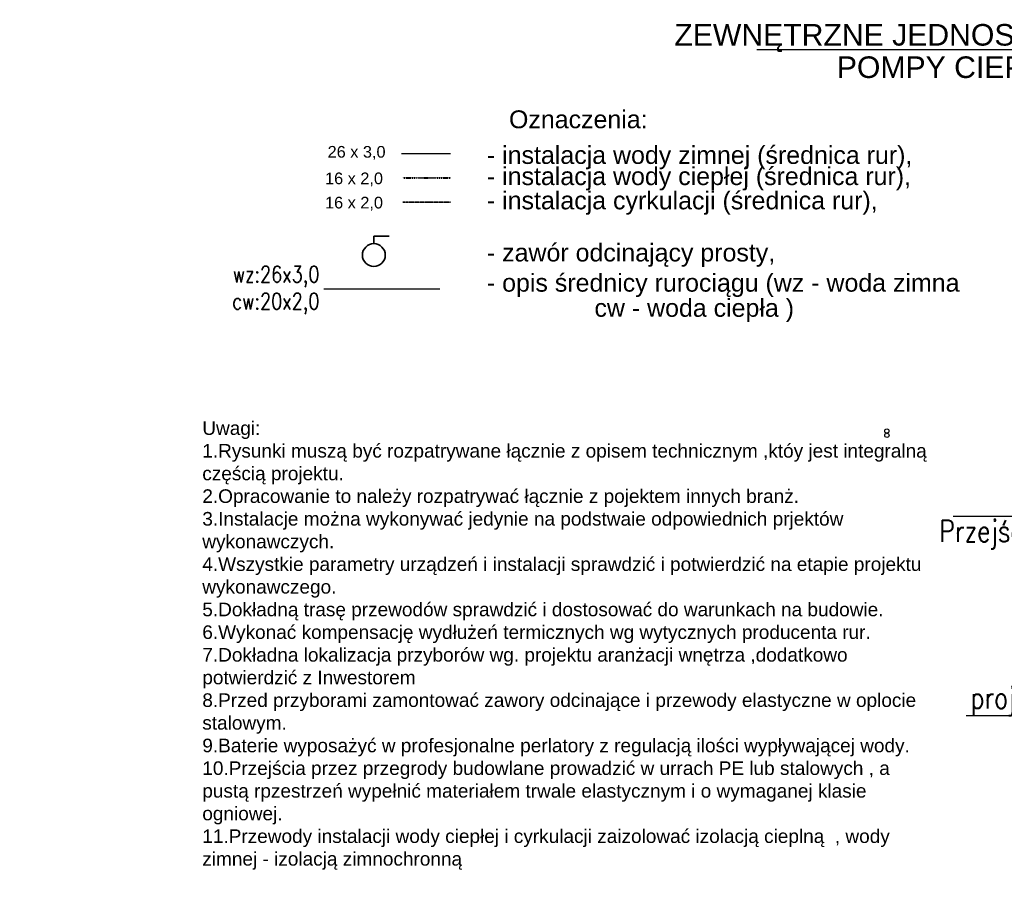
# Model space of a CAD drawing. Header units: millimetres. Extents: x 294088 to 335272, y 35511 to 100072.
# Tile 2 of 7: x 294763 to 303884, y 42085 to 50179. Entities that reach past the tile are written whole.
import ezdxf
from ezdxf import colors
from ezdxf.entities.mleader import LeaderData, LeaderLine
from ezdxf.enums import TextEntityAlignment as Align
from ezdxf.lldxf.tags import DXFTag
from ezdxf.math import Vec2, Vec3

# ---------------------------------------------------------------- set-up
doc = ezdxf.new("R2010")
doc.units = ezdxf.units.MM
doc.linetypes.add('DASHDOT', pattern=[25.4, 12.7, -6.35, 0, -6.35])
doc.linetypes.add('DASHED', pattern=[0.75, 0.5, -0.25])
for name, color, linetype, lineweight, true_color in [('2DH_OBJ_z', 7, 'Continuous', 30, 0x000000), ('IS_Opisy_działek_Wodociag', 7, 'SOLID', 20, 0x000000), ('IS_Zimna_woda', 5, 'SOLID', 30, 0x0000ff)]:
    doc.layers.add(name, color=color, linetype=linetype, lineweight=lineweight, true_color=true_color)
for name, color, linetype, lineweight in [('__B_OPIS', 10, 'Continuous', 25), ('_B-woda ciepła', 240, 'DASHDOT', 40), ('_B__CYRKULACJA', 190, 'DASHED', 35), ('_B_OPIS', 221, 'Continuous', 25), ('_B_zawory', 250, 'Continuous', 35)]:
    doc.layers.add(name, color=color, linetype=linetype, lineweight=lineweight)
doc.layers.add('IS_Text_Odbiornikow_Therm', color=7, linetype='Continuous')
doc.styles.add('Arial', font='arial.ttf')
doc.styles.add('CP_ATTR', font='ROMANS.SHX')
doc.styles.get("Standard").update_dxf_attribs({"font": 'arial.ttf'})
doc.styles.add('STYL1', font='SIMPLEX.SHX', dxfattribs={"width": 0.8})
tags = doc.linetypes.add('SOLID', pattern=[10, 10, 0]).pattern_tags.tags
tags[6:7] = [DXFTag(74, 4), DXFTag(75, 0), DXFTag(340, '0'), DXFTag(46, 0.0), DXFTag(50, 0.0), DXFTag(44, 0.0), DXFTag(45, 0.0)]
tags[4:5] = [DXFTag(74, 4), DXFTag(75, 0), DXFTag(340, '0'), DXFTag(46, 0.0), DXFTag(50, 0.0), DXFTag(44, 0.0), DXFTag(45, 0.0)]

# ---------------------------------------------------------------- blocks, each defined once
blk = doc.blocks.new('CPHS_873')
for p, q in [((0, 0.3), (0, 0.5)), ((0, 0.5), (0.4, 0.5))]:
    blk.add_line(p, q)
blk.add_circle((0, 0), 0.3)
at = {"linetype": 'ByBlock', "style": 'CP_ATTR', "flags": 9}
for tag, p in [('TEMPERATURE', (-0.0912248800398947, -0.01845471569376)), ('CHARACTER', (-0.0912248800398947, -0.0183855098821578)), ('ORDER-NO', (-0.0912248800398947, -0.0186461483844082)), ('NAME', (-0.0912248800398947, -0.0182681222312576)), ('FLOW', (-0.0912248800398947, -0.0183268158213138)), ('NUMBER', (-0.0912248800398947, -0.0185134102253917)), ('PRODUCT-TYPE', (-0.0912248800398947, -0.0185782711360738)), ('PN', (-0.0910380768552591, -0.0183268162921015)), ('OTHER', (-0.0910349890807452, -0.0182681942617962)), ('PRODUCER', (-0.0909469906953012, -0.0183268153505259)), ('VOLTAGE', (-0.0908559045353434, -0.0185165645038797)), ('ARTICLE', (-0.0908296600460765, -0.018257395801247)), ('WEIGHT', (-0.0907987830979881, -0.0183885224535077)), ('GROUP', (-0.09078797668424, -0.018453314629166)), ('POWER', (-0.0907864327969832, -0.018653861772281)), ('DN', (-0.0906413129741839, -0.0185875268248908))]:
    blk.add_attdef(tag, text='', height=5e-05, dxfattribs=at).set_placement(p, align=Align.MIDDLE_LEFT)
blk = doc.blocks.new('_None')

msp = doc.modelspace()

# ---------------------------------------------------------------- linework, layer by layer
at = {"layer": '2DH_OBJ_z'}
for centre in [(302795.5056701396, 46368.08875282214), (302795.6298804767, 46328.08894567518)]:
    msp.add_circle(centre, 19.99999999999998, dxfattribs=at)
at = {"layer": '_B-woda ciepła', "ltscale": 0.1}
msp.add_line((298312.3055371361, 48714.05925088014), (298753.4549769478, 48714.05925088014), dxfattribs=at)
at = {"layer": '_B__CYRKULACJA', "ltscale": 0.1}
msp.add_line((298312.3055371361, 48489.35952959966), (298753.4549769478, 48489.35952959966), dxfattribs=at)
at = {"layer": 'IS_Zimna_woda', "ltscale": 0.1}
msp.add_line((298298.3748227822, 48938.75897217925), (298753.4549769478, 48938.75897217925), dxfattribs=at)

# ---------------------------------------------------------------- block references
at = {"layer": '_B_zawory', "ltscale": 3, "xscale": 352.8, "yscale": 352.8, "zscale": 352.8, "rotation": 359.9999999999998}
msp.add_blockref('CPHS_873', (298043.57049291, 47998.09170993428, -31.42642762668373), dxfattribs=at)

# ---------------------------------------------------------------- texts
at = {"layer": 'IS_Opisy_działek_Wodociag', "style": 'Arial'}
for s, p in [('Oznaczenia:', (299295.4822390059, 49173.42662956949, -31.42642762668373)), ('- instalacja wody zimnej (średnica rur),', (299090.9755190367, 48842.74061188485, -31.42642762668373)), ('- instalacja wody ciepłej (średnica rur),', (299090.9755190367, 48646.6495579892, -31.42642762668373)), ('- instalacja cyrkulacji (średnica rur),', (299090.9755190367, 48421.94983669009, -31.42642762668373)), ('- zawór odcinający prosty,', (299090.9755190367, 47938.94745562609, -31.42642762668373)), ('- opis średnicy rurociągu (wz - woda zimna ', (299090.9755190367, 47659.22919720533, -31.42642762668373)), ('cw - woda ciepła )', (300087.0985334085, 47426.49017514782, -31.42642762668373))]:
    msp.add_text(s, height=165.375, dxfattribs=at).set_placement(p)
at = {"layer": 'IS_Opisy_działek_Wodociag', "char_height": 107.9568, "attachment_point": 7, "style": 'Arial'}
for s, insert in [('\\fArial|b0|i0;26 x 3,0', (297615.4880992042, 48880.76083360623, -31.42642762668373)), ('16 x 2,0', (297591.6469887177, 48634.85839359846, -31.42642762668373)), ('16 x 2,0', (297591.6469887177, 48410.15867231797, -31.42642762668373))]:
    msp.add_mtext(s, dxfattribs=dict(at, insert=insert))
at = {"layer": 'IS_Text_Odbiornikow_Therm', "color": 18, "linetype": 'SOLID', "true_color": 0x000000, "insert": (296454.6199106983, 46457.90798574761, -31.42642762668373), "char_height": 126, "width": 6731.881857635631, "attachment_point": 1}
msp.add_mtext('Uwagi:\\P1.Rysunki muszą być rozpatrywane łącznie z opisem technicznym ,któy jest integralną częścią projektu.\\P2.Opracowanie to należy rozpatrywać łącznie z pojektem innych branż.\\P3.Instalacje można wykonywać jedynie na podstwaie odpowiednich prjektów wykonawczych.\\P4.Wszystkie parametry urządzeń i instalacji sprawdzić i potwierdzić na etapie projektu wykonawczego.\\P\\A1;5.Dokładną trasę przewodów sprawdzić i dostosować do warunkach na budowie.\\P6.Wykonać kompensację wydłużeń termicznych wg wytycznych producenta rur.\\P7.Dokładna lokalizacja przyborów wg. projektu aranżacji wnętrza ,dodatkowo potwierdzić z Inwestorem\\P8.Przed przyborami zamontować zawory odcinające i przewody elastyczne w oplocie stalowym.\\P9.Baterie wyposażyć w profesjonalne perlatory z regulacją ilości wypływającej wody.\\P10.Przejścia przez przegrody budowlane prowadzić w urrach PE lub stalowych , a pustą rpzestrzeń wypełnić materiałem trwale elastycznym i o wymaganej klasie ogniowej.\\P11.Przewody instalacji wody ciepłej i cyrkulacji zaizolować izolacją cieplną  , wody zimnej - izolacją zimnochronną', dxfattribs=at)

# ---------------------------------------------------------------- leaders
at = {"layer": '__B_OPIS'}
ml = msp.add_multileader_mtext('Standard', dxfattribs=at)
ml.set_content('{\\f@Arial Unicode MS|b0|i0|c238|p0;\\W1;ZEWNĘTRZNE JEDNOSTKI \\PPOMPY CIEPŁA}', color=256, style='STYL1')
ml.set_leader_properties(color=256)
ml.set_arrow_properties(name='NONE')
ml.build(insert=Vec2(0, 0))
ml.multileader.update_dxf_attribs({"has_text_frame": 1, "text_left_attachment_type": 6, "text_right_attachment_type": 6, "text_top_attachment_type": 0, "text_bottom_attachment_type": 0, "dogleg_length": 0.1, "arrow_head_size": 100})
ctx = ml.context
ctx.base_point, ctx.char_height, ctx.arrow_head_size, ctx.landing_gap_size, ctx.plane_origin = Vec3(300757.3308804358, 49898.966317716, -7472.111019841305), 200, 100, 100, Vec3(338250.2831200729, 113530.0322993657, -7472.111019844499)
ctx.left_attachment, ctx.right_attachment, ctx.text_align_type, ctx.attachment_type = 6, 6, 2, 2
notes = []
notes.append((ctx, [(1, (1, 1, 0), (304512.6832678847, 49898.966317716, -7472.111019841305), (-1, 0), 0.1, [(1, [(307870.5788003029, 49654.73335350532, -7472.111019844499), (307870.5788003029, 49654.73335350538, -7472.111019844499)], 256, [])])]))
ctx.mtext.insert, ctx.mtext.alignment, ctx.mtext.line_spacing_factor, ctx.mtext.flow_direction = Vec3(304412.5832678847, 50138.966317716, -7472.111019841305), 3, 0.9, 5
ml = msp.add_multileader_mtext('Standard', dxfattribs=at)
ml.set_content('{\\Fsimplex.shx|c1;Rura osłonowa %%C75 \\PPrzejście wodo i gazoszczelne}', color=256, style='STYL1')
ml.set_leader_properties(color=256)
ml.build(insert=Vec2(0, 0))
ml.multileader.update_dxf_attribs({"has_text_frame": 1, "text_left_attachment_type": 6, "text_right_attachment_type": 6, "text_top_attachment_type": 0, "text_bottom_attachment_type": 0, "dogleg_length": 0.1, "arrow_head_size": 50})
ctx = ml.context
ctx.base_point, ctx.char_height, ctx.arrow_head_size, ctx.landing_gap_size, ctx.plane_origin, ctx.plane_x_axis, ctx.plane_y_axis = Vec3(302842.1289796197, 45574.5391964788), 200, 50, 50, Vec3(344816.3633722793, 68112.54405327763), Vec3(1, 8.059521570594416e-15), Vec3(-8.059521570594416e-15, 1)
ctx.left_attachment, ctx.right_attachment, ctx.top_attachment, ctx.bottom_attachment, ctx.text_align_type, ctx.attachment_type = 6, 6, 0, 0, 2, 2
notes.append((ctx, [(0, (1, 1, 0), (306629.7980272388, 45574.53919647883), (-1, -8.059521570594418e-15), 0.05000000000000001, [(1, [(307975.5190246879, 44767.04219714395), (306638.7908415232, 45660.42354593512)], 256, [])])]))
ctx.mtext.insert, ctx.mtext.text_direction, ctx.mtext.rotation, ctx.mtext.alignment, ctx.mtext.line_spacing_factor, ctx.mtext.flow_direction = Vec3(306579.7480272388, 45841.20586314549), Vec3(1, 8.059521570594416e-15), 8.059521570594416e-15, 3, 0.9, 5
ml = msp.add_multileader_mtext('Standard', dxfattribs=at)
ml.set_content('{\\Fsimplex.shx|c1;proj.instalacja wodociągowa\\Pna terenie wg PZT}', color=256, style='STYL1')
ml.set_leader_properties(color=256)
ml.build(insert=Vec2(0, 0))
ml.multileader.update_dxf_attribs({"has_text_frame": 1, "text_left_attachment_type": 6, "text_right_attachment_type": 6, "text_top_attachment_type": 0, "text_bottom_attachment_type": 0, "dogleg_length": 0.1, "arrow_head_size": 50})
ctx = ml.context
ctx.base_point, ctx.char_height, ctx.arrow_head_size, ctx.landing_gap_size, ctx.plane_origin, ctx.plane_x_axis, ctx.plane_y_axis = Vec3(303200.224217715, 43729.56504847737), 200, 50, 50, Vec3(344816.3633722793, 66267.56990527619), Vec3(1, 8.059521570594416e-15), Vec3(-8.059521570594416e-15, 1)
ctx.left_attachment, ctx.right_attachment, ctx.top_attachment, ctx.bottom_attachment, ctx.text_align_type, ctx.attachment_type = 6, 6, 0, 0, 2, 2
notes.append((ctx, [(0, (1, 1, 0), (306629.7980272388, 43729.56504847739), (-1, -8.059521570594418e-15), 0.05000000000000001, [(1, [(307599.8058494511, 44731.04498976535), (306638.7908415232, 43815.44939793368)], 256, [])])]))
ctx.mtext.insert, ctx.mtext.text_direction, ctx.mtext.rotation, ctx.mtext.alignment, ctx.mtext.line_spacing_factor, ctx.mtext.flow_direction = Vec3(306579.7480272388, 43996.23171514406), Vec3(1, 8.059521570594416e-15), 8.059521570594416e-15, 3, 0.9, 5
at = {"layer": '_B_OPIS'}
ml = msp.add_multileader_mtext('Standard', dxfattribs=at)
ml.set_content('{\\Fsimplex.shx|c1;wz:}26x3,0\\P{\\Fsimplex.shx|c1;cw:}20x2,0', color=256, style='STYL1')
ml.set_leader_properties(color=256)
ml.build(insert=Vec2(0, 0))
ml.multileader.update_dxf_attribs({"has_text_frame": 1, "text_left_attachment_type": 2, "text_right_attachment_type": 2, "text_top_attachment_type": 0, "text_bottom_attachment_type": 0, "dogleg_length": 0.1, "arrow_head_size": 10})
ctx = ml.context
ctx.base_point, ctx.char_height, ctx.arrow_head_size, ctx.landing_gap_size, ctx.plane_origin, ctx.plane_x_axis, ctx.plane_y_axis = Vec3(296608.5101953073, 47681.17893286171), 150, 10, 40, Vec3(297356.1454290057, 42577.847491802), Vec3(1, -1.714505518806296e-15), Vec3(1.714505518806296e-15, 1)
ctx.left_attachment, ctx.right_attachment, ctx.text_align_type = 2, 2, 2
notes.append((ctx, [(0, (1, 1, 0), (297663.5946617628, 47681.17893286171), (-1, 1.714505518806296e-15), 83.65589502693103, [(0, [(298663.595104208, 47681.17893286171)], 256, [])])]))
ctx.mtext.insert, ctx.mtext.text_direction, ctx.mtext.rotation, ctx.mtext.width, ctx.mtext.alignment, ctx.mtext.flow_direction = Vec3(297539.9387667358, 47895.46464714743), Vec3(1, -1.714505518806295e-15), -1.714505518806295e-15, 2776.829986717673, 3, 5
for ctx, leaders in notes:
    for number, flags, end, landing, length, lines in leaders:
        leader = LeaderData()
        leader.index, (leader.has_last_leader_line, leader.has_dogleg_vector, leader.attachment_direction) = number, flags
        leader.last_leader_point, leader.dogleg_vector, leader.dogleg_length = Vec3(end), Vec3(landing), length
        for number, points, colour, breaks in lines:
            line = LeaderLine()
            line.index, line.vertices, line.color, line.breaks = number, Vec3.list(points), colors.encode_raw_color(colour), breaks
            leader.lines.append(line)
        ctx.leaders.append(leader)

doc.saveas('drawing.dxf')
